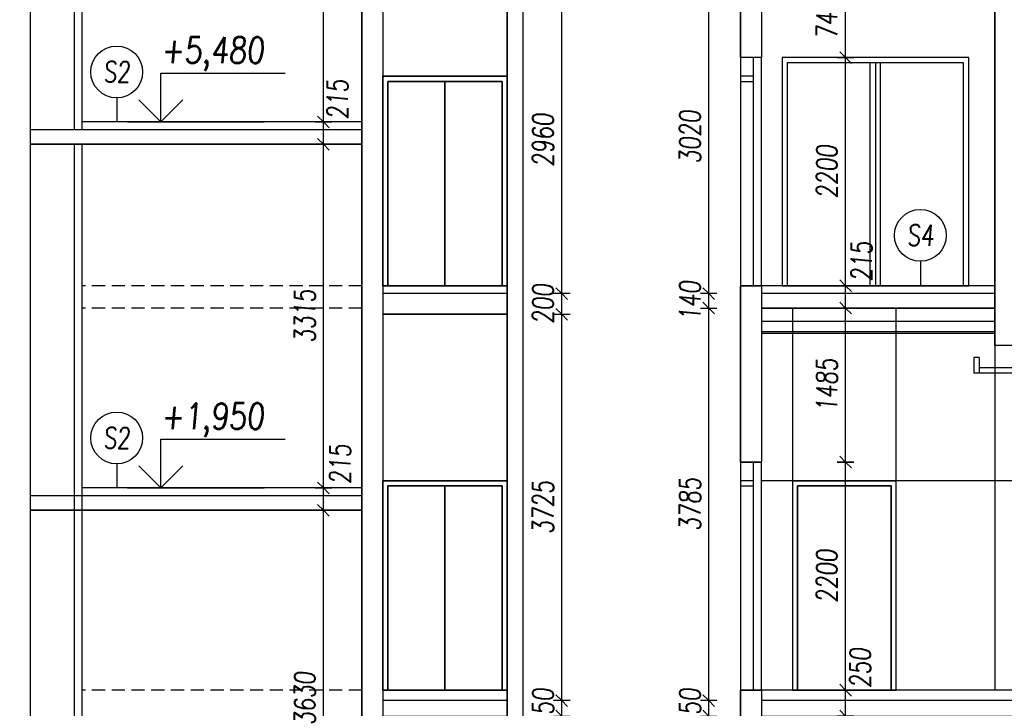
# Model space of a CAD drawing. Header units: millimetres. Extents: x -24606338 to 439687, y 151354 to 480404.
# Tile 23 of 93: x 261712 to 271204, y 187657 to 194298. Entities that reach past the tile are written whole.
import ezdxf
from ezdxf.enums import TextEntityAlignment as Align

# ---------------------------------------------------------------- set-up
doc = ezdxf.new("R2010")
doc.units = ezdxf.units.MM
doc.linetypes.add('ČERCHOVANÁ', pattern=[25.4, 12.7, -6.35, 0, -6.35])
doc.linetypes.add('ČÁRKOVANÁ', pattern=[19.05, 12.7, -6.35])
for name, color, linetype in [('DVERE', 4, 'Continuous'), ('KOTY', 7, 'Continuous'), ('NOVÁ INTERIERY', 240, 'Continuous'), ('OSY', 7, 'Continuous'), ('TENKA', 4, 'Continuous'), ('TLUSTA', 2, 'Continuous'), ('ŽB', 3, 'Continuous')]:
    doc.layers.add(name, color=color, linetype=linetype)
doc.styles.add('CS-ROMANS', font='romans.shx', dxfattribs={"width": 0.75, "oblique": 5})
doc.styles.add('CS-ROMANS_100', font='romans.shx', dxfattribs={"width": 0.75, "oblique": 5, "height": 200})
doc.styles.add('ROMANS', font='romans.shx', dxfattribs={"width": 0.75, "oblique": 5, "height": 200})
doc.dimstyles.new('A_KÓTA_100', dxfattribs={"dimtxt": 200, "dimasz": 4, "dimexe": 100, "dimexo": 1500, "dimgap": 80, "dimtad": 1, "dimdec": 0, "dimdsep": 46, "dimtxsty": 'CS-ROMANS_100', "dimblk": 'KOT_CARA20', "dimcen": 90, "dimse1": 1, "dimse2": 1, "dimclrd": 256, "dimclre": 256, "dimclrt": 256, "dimadec": 0, "dimazin": 0, "dimtfac": 1, "dimtdec": 0, "dimtix": 1, "dimtmove": 2, "dimatfit": 3, "dimldrblk": 'OBLIQUE', "dimfxl": 1, "dimfxlon": 1, "dimtolj": 1, "dimarcsym": 0})

# ---------------------------------------------------------------- blocks, each defined once
blk = doc.blocks.new('VÝŠKOVÁ KÓTA 1')
at = {"ltscale": 0.25}
for p, q in [((0, 3.758), (9.586, 3.758)), ((0, 0), (0, 3.758)), ((0, 0), (-1.697, 1.697)), ((0, 0), (1.697, 1.697))]:
    blk.add_line(p, q, dxfattribs=at)
at = {"style": 'ROMANS', "oblique": 5, "width": 0.8}
blk.add_attdef('VÝŠKA', (0, 4.539), '', height=2, dxfattribs=at)
blk = doc.blocks.new('KOT_CARA20')
for p, q in [((0, 0), (-14.1, -14.1)), ((0, 20), (0, -20)), ((0, 0), (14.1, 14.1))]:
    blk.add_line(p, q)
blk = doc.blocks.new('*D2804')
at = {"layer": 'Defpoints', "color": 0, "transparency": 16777216}
for p in [(264639.9, 189567.2), (265011.8, 189567.2), (265011.8, 185937.2)]:
    blk.add_point(p, dxfattribs=at)
at = {"layer": 'KOTY', "lineweight": -2, "transparency": 16777216}
blk.add_line((264639.9, 185941.2), (264639.9, 189563.2), dxfattribs=at)
at = {"layer": 'KOTY', "lineweight": -2, "transparency": 16777216, "xscale": 4, "yscale": 4, "zscale": 4}
for p, rotation in [((264639.9, 189567.2), 90), ((264639.9, 185937.2), 270)]:
    blk.add_blockref('KOT_CARA20', p, dxfattribs=dict(at, rotation=rotation))
at = {"layer": 'KOTY', "transparency": 16777216, "insert": (264459.9, 187752.2), "char_height": 200, "attachment_point": 5, "rotation": 90, "style": 'CS-ROMANS_100'}
blk.add_mtext('\\A1;3630', dxfattribs=at)
blk = doc.blocks.new('_OBLIQUE')
at = {"color": 0, "linetype": 'ByBlock', "ltscale": 15}
blk.add_line((-0.5, -0.5), (0.5, 0.5), dxfattribs=at)
blk = doc.blocks.new('*D2805')
at = {"layer": 'Defpoints', "color": 0, "transparency": 16777216}
for p in [(264639.9, 189782.2), (265011.8, 189782.2), (265011.8, 189567.2)]:
    blk.add_point(p, dxfattribs=at)
at = {"layer": 'KOTY', "lineweight": -2, "transparency": 16777216}
blk.add_line((264639.9, 189571.2), (264639.9, 189778.2), dxfattribs=at)
at = {"layer": 'KOTY', "lineweight": -2, "transparency": 16777216, "xscale": 4, "yscale": 4, "zscale": 4}
for p, rotation in [((264639.9, 189782.2), 90), ((264639.9, 189567.2), 270)]:
    blk.add_blockref('KOT_CARA20', p, dxfattribs=dict(at, rotation=rotation))
at = {"layer": 'KOTY', "transparency": 16777216, "insert": (264800.2, 190011.4), "char_height": 200, "attachment_point": 5, "rotation": 90, "style": 'CS-ROMANS_100'}
blk.add_mtext('\\A1;215', dxfattribs=at)
blk = doc.blocks.new('*D2806')
at = {"layer": 'Defpoints', "color": 0, "transparency": 16777216}
for p in [(264639.9, 193097.2), (265011.8, 193097.2), (265011.8, 189782.2)]:
    blk.add_point(p, dxfattribs=at)
at = {"layer": 'KOTY', "lineweight": -2, "transparency": 16777216}
blk.add_line((264639.9, 189786.2), (264639.9, 193093.2), dxfattribs=at)
at = {"layer": 'KOTY', "lineweight": -2, "transparency": 16777216, "xscale": 4, "yscale": 4, "zscale": 4}
for p, rotation in [((264639.9, 193097.2), 90), ((264639.9, 189782.2), 270)]:
    blk.add_blockref('KOT_CARA20', p, dxfattribs=dict(at, rotation=rotation))
at = {"layer": 'KOTY', "transparency": 16777216, "insert": (264459.9, 191439.7), "char_height": 200, "attachment_point": 5, "rotation": 90, "style": 'CS-ROMANS_100'}
blk.add_mtext('\\A1;3315', dxfattribs=at)
blk = doc.blocks.new('*D2807')
at = {"layer": 'Defpoints', "color": 0, "transparency": 16777216}
for p in [(264639.9, 193312.2), (265011.8, 193312.2), (265011.8, 193097.2)]:
    blk.add_point(p, dxfattribs=at)
at = {"layer": 'KOTY', "lineweight": -2, "transparency": 16777216}
blk.add_line((264639.9, 193101.2), (264639.9, 193308.2), dxfattribs=at)
at = {"layer": 'KOTY', "lineweight": -2, "transparency": 16777216, "xscale": 4, "yscale": 4, "zscale": 4}
for p, rotation in [((264639.9, 193312.2), 90), ((264639.9, 193097.2), 270)]:
    blk.add_blockref('KOT_CARA20', p, dxfattribs=dict(at, rotation=rotation))
at = {"layer": 'KOTY', "transparency": 16777216, "insert": (264776.1, 193529), "char_height": 200, "attachment_point": 5, "rotation": 90, "style": 'CS-ROMANS_100'}
blk.add_mtext('\\A1;215', dxfattribs=at)
blk = doc.blocks.new('*D2808')
at = {"layer": 'Defpoints', "color": 0, "transparency": 16777216}
for p in [(264639.9, 196257.2), (265011.8, 196257.2), (265011.8, 193312.2)]:
    blk.add_point(p, dxfattribs=at)
at = {"layer": 'KOTY', "lineweight": -2, "transparency": 16777216}
blk.add_line((264639.9, 193316.2), (264639.9, 196253.2), dxfattribs=at)
at = {"layer": 'KOTY', "lineweight": -2, "transparency": 16777216, "xscale": 4, "yscale": 4, "zscale": 4}
for p, rotation in [((264639.9, 196257.2), 90), ((264639.9, 193312.2), 270)]:
    blk.add_blockref('KOT_CARA20', p, dxfattribs=dict(at, rotation=rotation))
at = {"layer": 'KOTY', "transparency": 16777216, "insert": (264459.9, 194784.7), "char_height": 200, "attachment_point": 5, "rotation": 90, "style": 'CS-ROMANS_100'}
blk.add_mtext('\\A1;2945', dxfattribs=at)
blk = doc.blocks.new('*D2846')
at = {"layer": 'Defpoints', "color": 0, "transparency": 16777216}
for p in [(268861.8, 187832.2), (269674.2, 187832.2), (268861.8, 187582.2)]:
    blk.add_point(p, dxfattribs=at)
at = {"layer": 'KOTY', "lineweight": -2, "transparency": 16777216}
blk.add_line((269674.2, 187586.2), (269674.2, 187828.2), dxfattribs=at)
at = {"layer": 'KOTY', "lineweight": -2, "transparency": 16777216, "xscale": 4, "yscale": 4, "zscale": 4}
for p, rotation in [((269674.2, 187832.2), 90), ((269674.2, 187582.2), 270)]:
    blk.add_blockref('KOT_CARA20', p, dxfattribs=dict(at, rotation=rotation))
at = {"layer": 'KOTY', "transparency": 16777216, "insert": (269814.4, 188045.6), "char_height": 200, "attachment_point": 5, "rotation": 90, "style": 'CS-ROMANS_100'}
blk.add_mtext('\\A1;250', dxfattribs=at)
blk = doc.blocks.new('*D2847')
at = {"layer": 'Defpoints', "color": 0, "transparency": 16777216}
for p in [(268861.8, 190032.2), (269674.2, 190032.2), (268861.8, 187832.2)]:
    blk.add_point(p, dxfattribs=at)
at = {"layer": 'KOTY', "lineweight": -2, "transparency": 16777216}
blk.add_line((269674.2, 187836.2), (269674.2, 190028.2), dxfattribs=at)
at = {"layer": 'KOTY', "lineweight": -2, "transparency": 16777216, "xscale": 4, "yscale": 4, "zscale": 4}
for p, rotation in [((269674.2, 190032.2), 90), ((269674.2, 187832.2), 270)]:
    blk.add_blockref('KOT_CARA20', p, dxfattribs=dict(at, rotation=rotation))
at = {"layer": 'KOTY', "transparency": 16777216, "insert": (269494.2, 188932.2), "char_height": 200, "attachment_point": 5, "rotation": 90, "style": 'CS-ROMANS_100'}
blk.add_mtext('\\A1;2200', dxfattribs=at)
blk = doc.blocks.new('*D2848')
at = {"layer": 'Defpoints', "color": 0, "transparency": 16777216}
for p in [(268861.8, 191517.2), (269674.2, 191517.2), (268861.8, 190032.2)]:
    blk.add_point(p, dxfattribs=at)
at = {"layer": 'KOTY', "lineweight": -2, "transparency": 16777216}
blk.add_line((269674.2, 190036.2), (269674.2, 191513.2), dxfattribs=at)
at = {"layer": 'KOTY', "lineweight": -2, "transparency": 16777216, "xscale": 4, "yscale": 4, "zscale": 4}
for p, rotation in [((269674.2, 191517.2), 90), ((269674.2, 190032.2), 270)]:
    blk.add_blockref('KOT_CARA20', p, dxfattribs=dict(at, rotation=rotation))
at = {"layer": 'KOTY', "transparency": 16777216, "insert": (269494.2, 190774.7), "char_height": 200, "attachment_point": 5, "rotation": 90, "style": 'CS-ROMANS_100'}
blk.add_mtext('\\A1;1485', dxfattribs=at)
blk = doc.blocks.new('*D2849')
at = {"layer": 'Defpoints', "color": 0, "transparency": 16777216}
for p in [(268861.8, 191732.2), (269674.2, 191732.2), (268861.8, 191517.2)]:
    blk.add_point(p, dxfattribs=at)
at = {"layer": 'KOTY', "lineweight": -2, "transparency": 16777216}
blk.add_line((269674.2, 191521.2), (269674.2, 191728.2), dxfattribs=at)
at = {"layer": 'KOTY', "lineweight": -2, "transparency": 16777216, "xscale": 4, "yscale": 4, "zscale": 4}
for p, rotation in [((269674.2, 191732.2), 90), ((269674.2, 191517.2), 270)]:
    blk.add_blockref('KOT_CARA20', p, dxfattribs=dict(at, rotation=rotation))
at = {"layer": 'KOTY', "transparency": 16777216, "insert": (269826.6, 191967), "char_height": 200, "attachment_point": 5, "rotation": 90, "style": 'CS-ROMANS_100'}
blk.add_mtext('\\A1;215', dxfattribs=at)
blk = doc.blocks.new('*D2850')
at = {"layer": 'Defpoints', "color": 0, "transparency": 16777216}
for p in [(268861.8, 193932.2), (269674.2, 193932.2), (268861.8, 191732.2)]:
    blk.add_point(p, dxfattribs=at)
at = {"layer": 'KOTY', "lineweight": -2, "transparency": 16777216}
blk.add_line((269674.2, 191736.2), (269674.2, 193928.2), dxfattribs=at)
at = {"layer": 'KOTY', "lineweight": -2, "transparency": 16777216, "xscale": 4, "yscale": 4, "zscale": 4}
for p, rotation in [((269674.2, 193932.2), 90), ((269674.2, 191732.2), 270)]:
    blk.add_blockref('KOT_CARA20', p, dxfattribs=dict(at, rotation=rotation))
at = {"layer": 'KOTY', "transparency": 16777216, "insert": (269494.2, 192832.2), "char_height": 200, "attachment_point": 5, "rotation": 90, "style": 'CS-ROMANS_100'}
blk.add_mtext('\\A1;2200', dxfattribs=at)
blk = doc.blocks.new('*D2851')
at = {"layer": 'Defpoints', "color": 0, "transparency": 16777216}
for p in [(268861.8, 194677.2), (269674.2, 194677.2), (268861.8, 193932.2)]:
    blk.add_point(p, dxfattribs=at)
at = {"layer": 'KOTY', "lineweight": -2, "transparency": 16777216}
blk.add_line((269674.2, 193936.2), (269674.2, 194673.2), dxfattribs=at)
at = {"layer": 'KOTY', "lineweight": -2, "transparency": 16777216, "xscale": 4, "yscale": 4, "zscale": 4}
for p, rotation in [((269674.2, 194677.2), 90), ((269674.2, 193932.2), 270)]:
    blk.add_blockref('KOT_CARA20', p, dxfattribs=dict(at, rotation=rotation))
at = {"layer": 'KOTY', "transparency": 16777216, "insert": (269494.2, 194304.7), "char_height": 200, "attachment_point": 5, "rotation": 90, "style": 'CS-ROMANS_100'}
blk.add_mtext('\\A1;745', dxfattribs=at)
blk = doc.blocks.new('*D3102')
at = {"layer": 'Defpoints', "color": 0, "transparency": 16777216}
for p in [(266209.6, 187732.2), (266937.1, 187732.2), (266184.8, 187582.2)]:
    blk.add_point(p, dxfattribs=at)
at = {"layer": 'KOTY', "lineweight": -2, "transparency": 16777216}
for p, q in [((266937.1, 187736.2), (266937.1, 187740.2)), ((266937.1, 187582.2), (266937.1, 187732.2)), ((266937.1, 187578.2), (266937.1, 187574.2))]:
    blk.add_line(p, q, dxfattribs=at)
at = {"layer": 'KOTY', "lineweight": -2, "transparency": 16777216, "xscale": 4, "yscale": 4, "zscale": 4}
for p, rotation in [((266937.1, 187732.2), 270), ((266937.1, 187582.2), 90)]:
    blk.add_blockref('KOT_CARA20', p, dxfattribs=dict(at, rotation=rotation))
at = {"layer": 'KOTY', "transparency": 16777216, "insert": (266757.1, 187657.2), "char_height": 200, "attachment_point": 5, "rotation": 90, "style": 'CS-ROMANS_100'}
blk.add_mtext('\\A1;150', dxfattribs=at)
blk = doc.blocks.new('*D3103')
at = {"layer": 'Defpoints', "color": 0, "transparency": 16777216}
for p in [(266257.3, 191457.2), (266937.1, 191457.2), (266209.6, 187732.2)]:
    blk.add_point(p, dxfattribs=at)
at = {"layer": 'KOTY', "lineweight": -2, "transparency": 16777216}
blk.add_line((266937.1, 187736.2), (266937.1, 191453.2), dxfattribs=at)
at = {"layer": 'KOTY', "lineweight": -2, "transparency": 16777216, "xscale": 4, "yscale": 4, "zscale": 4}
for p, rotation in [((266937.1, 191457.2), 90), ((266937.1, 187732.2), 270)]:
    blk.add_blockref('KOT_CARA20', p, dxfattribs=dict(at, rotation=rotation))
at = {"layer": 'KOTY', "transparency": 16777216, "insert": (266757.1, 189594.7), "char_height": 200, "attachment_point": 5, "rotation": 90, "style": 'CS-ROMANS_100'}
blk.add_mtext('\\A1;3725', dxfattribs=at)
blk = doc.blocks.new('*D3104')
at = {"layer": 'Defpoints', "color": 0, "transparency": 16777216}
for p in [(266292, 191657.2), (266937.1, 191657.2), (266257.3, 191457.2)]:
    blk.add_point(p, dxfattribs=at)
at = {"layer": 'KOTY', "lineweight": -2, "transparency": 16777216}
for p, q in [((266937.1, 191661.2), (266937.1, 191665.2)), ((266937.1, 191457.2), (266937.1, 191657.2)), ((266937.1, 191453.2), (266937.1, 191449.2))]:
    blk.add_line(p, q, dxfattribs=at)
at = {"layer": 'KOTY', "lineweight": -2, "transparency": 16777216, "xscale": 4, "yscale": 4, "zscale": 4}
for p, rotation in [((266937.1, 191657.2), 270), ((266937.1, 191457.2), 90)]:
    blk.add_blockref('KOT_CARA20', p, dxfattribs=dict(at, rotation=rotation))
at = {"layer": 'KOTY', "transparency": 16777216, "insert": (266757.1, 191557.2), "char_height": 200, "attachment_point": 5, "rotation": 90, "style": 'CS-ROMANS_100'}
blk.add_mtext('\\A1;200', dxfattribs=at)
blk = doc.blocks.new('*D3105')
at = {"layer": 'Defpoints', "color": 0, "transparency": 16777216}
for p in [(266330.1, 194617.2), (266937.1, 194617.2), (266292, 191657.2)]:
    blk.add_point(p, dxfattribs=at)
at = {"layer": 'KOTY', "lineweight": -2, "transparency": 16777216}
blk.add_line((266937.1, 191661.2), (266937.1, 194613.2), dxfattribs=at)
at = {"layer": 'KOTY', "lineweight": -2, "transparency": 16777216, "xscale": 4, "yscale": 4, "zscale": 4}
for p, rotation in [((266937.1, 194617.2), 90), ((266937.1, 191657.2), 270)]:
    blk.add_blockref('KOT_CARA20', p, dxfattribs=dict(at, rotation=rotation))
at = {"layer": 'KOTY', "transparency": 16777216, "insert": (266757.1, 193137.2), "char_height": 200, "attachment_point": 5, "rotation": 90, "style": 'CS-ROMANS_100'}
blk.add_mtext('\\A1;2960', dxfattribs=at)
blk = doc.blocks.new('*D3145')
at = {"layer": 'Defpoints', "color": 0, "transparency": 16777216}
for p in [(268354.2, 187732.2), (269090.7, 187732.2), (269100.7, 187582.2)]:
    blk.add_point(p, dxfattribs=at)
at = {"layer": 'KOTY', "lineweight": -2, "transparency": 16777216}
for p, q in [((268354.2, 187736.2), (268354.2, 187740.2)), ((268354.2, 187582.2), (268354.2, 187732.2)), ((268354.2, 187578.2), (268354.2, 187574.2))]:
    blk.add_line(p, q, dxfattribs=at)
at = {"layer": 'KOTY', "lineweight": -2, "transparency": 16777216, "xscale": 4, "yscale": 4, "zscale": 4}
for p, rotation in [((268354.2, 187732.2), 270), ((268354.2, 187582.2), 90)]:
    blk.add_blockref('KOT_CARA20', p, dxfattribs=dict(at, rotation=rotation))
at = {"layer": 'KOTY', "transparency": 16777216, "insert": (268174.2, 187657.2), "char_height": 200, "attachment_point": 5, "rotation": 90, "style": 'CS-ROMANS_100'}
blk.add_mtext('\\A1;150', dxfattribs=at)
blk = doc.blocks.new('*D3146')
at = {"layer": 'Defpoints', "color": 0, "transparency": 16777216}
for p in [(268354.2, 191517.2), (269034.2, 191517.2), (269090.7, 187732.2)]:
    blk.add_point(p, dxfattribs=at)
at = {"layer": 'KOTY', "lineweight": -2, "transparency": 16777216}
blk.add_line((268354.2, 187736.2), (268354.2, 191513.2), dxfattribs=at)
at = {"layer": 'KOTY', "lineweight": -2, "transparency": 16777216, "xscale": 4, "yscale": 4, "zscale": 4}
for p, rotation in [((268354.2, 191517.2), 90), ((268354.2, 187732.2), 270)]:
    blk.add_blockref('KOT_CARA20', p, dxfattribs=dict(at, rotation=rotation))
at = {"layer": 'KOTY', "transparency": 16777216, "insert": (268174.2, 189624.7), "char_height": 200, "attachment_point": 5, "rotation": 90, "style": 'CS-ROMANS_100'}
blk.add_mtext('\\A1;3785', dxfattribs=at)
blk = doc.blocks.new('*D3147')
at = {"layer": 'Defpoints', "color": 0, "transparency": 16777216}
for p in [(268354.2, 191657.2), (268995.1, 191657.2), (269034.2, 191517.2)]:
    blk.add_point(p, dxfattribs=at)
at = {"layer": 'KOTY', "lineweight": -2, "transparency": 16777216}
for p, q in [((268354.2, 191661.2), (268354.2, 191665.2)), ((268354.2, 191517.2), (268354.2, 191657.2)), ((268354.2, 191513.2), (268354.2, 191509.2))]:
    blk.add_line(p, q, dxfattribs=at)
at = {"layer": 'KOTY', "lineweight": -2, "transparency": 16777216, "xscale": 4, "yscale": 4, "zscale": 4}
for p, rotation in [((268354.2, 191657.2), 270), ((268354.2, 191517.2), 90)]:
    blk.add_blockref('KOT_CARA20', p, dxfattribs=dict(at, rotation=rotation))
at = {"layer": 'KOTY', "transparency": 16777216, "insert": (268174.2, 191587.2), "char_height": 200, "attachment_point": 5, "rotation": 90, "style": 'CS-ROMANS_100'}
blk.add_mtext('\\A1;140', dxfattribs=at)
blk = doc.blocks.new('*D3148')
at = {"layer": 'Defpoints', "color": 0, "transparency": 16777216}
for p in [(268354.2, 194677.2), (269045.4, 194677.2), (268995.1, 191657.2)]:
    blk.add_point(p, dxfattribs=at)
at = {"layer": 'KOTY', "lineweight": -2, "transparency": 16777216}
blk.add_line((268354.2, 191661.2), (268354.2, 194673.2), dxfattribs=at)
at = {"layer": 'KOTY', "lineweight": -2, "transparency": 16777216, "xscale": 4, "yscale": 4, "zscale": 4}
for p, rotation in [((268354.2, 194677.2), 90), ((268354.2, 191657.2), 270)]:
    blk.add_blockref('KOT_CARA20', p, dxfattribs=dict(at, rotation=rotation))
at = {"layer": 'KOTY', "transparency": 16777216, "insert": (268174.2, 193167.2), "char_height": 200, "attachment_point": 5, "rotation": 90, "style": 'CS-ROMANS_100'}
blk.add_mtext('\\A1;3020', dxfattribs=at)
blk = doc.blocks.new('*D3231')
at = {"layer": 'Defpoints', "color": 0, "transparency": 16777216}
for p in [(270895.9, 253754.2), (281915.1, 253754.2), (277973.8, 191457.2)]:
    blk.add_point(p, dxfattribs=at)
at = {"layer": 'KOTY', "lineweight": -2, "transparency": 16777216}
blk.add_line((281915.1, 191461.2), (281915.1, 253750.2), dxfattribs=at)
at = {"layer": 'KOTY', "lineweight": -2, "transparency": 16777216, "xscale": 4, "yscale": 4, "zscale": 4}
for p, rotation in [((281915.1, 253754.2), 90), ((281915.1, 191457.2), 270)]:
    blk.add_blockref('KOT_CARA20', p, dxfattribs=dict(at, rotation=rotation))
at = {"layer": 'KOTY', "transparency": 16777216, "insert": (281735.1, 222605.7), "char_height": 200, "attachment_point": 5, "rotation": 90, "style": 'CS-ROMANS_100'}
blk.add_mtext('\\A1;62297', dxfattribs=at)

msp = doc.modelspace()

# ---------------------------------------------------------------- linework, layer by layer
at = {"layer": 'DVERE'}
for points in [[(269061.809, 191732.158), (270861.809, 191732.158), (270861.809, 193932.158), (269061.809, 193932.158)], [(269061.809, 191732.158), (270861.809, 191732.158), (270861.809, 193932.158), (269061.809, 193932.158)], [(265211.809, 191732.158), (266411.809, 191732.158), (266411.809, 193752.158), (265211.809, 193752.158)], [(265261.809, 191732.158), (266361.809, 191732.158), (266361.809, 193702.158), (265261.809, 193702.158)], [(269161.809, 189852.158), (270161.809, 189852.158), (270161.809, 191517.158), (269161.809, 191517.158)], [(265211.809, 187832.158), (266411.809, 187832.158), (266411.809, 189852.158), (265211.809, 189852.158)], [(269161.809, 187832.158), (270161.809, 187832.158), (270161.809, 189852.158), (269161.809, 189852.158)], [(265261.809, 187832.158), (266361.809, 187832.158), (266361.809, 189802.158), (265261.809, 189802.158)], [(269211.809, 187832.158), (270111.809, 187832.158), (270111.809, 189802.158), (269211.809, 189802.158)]]:
    msp.add_lwpolyline(points, close=True, dxfattribs=at)
msp.add_lwpolyline([(277361.809, 189852.158), (268861.809, 189852.158)], dxfattribs=at)
at = {"layer": 'KOTY'}
for p, q in [((262646.843, 193544.118), (262646.843, 193312.158)), ((270395.064, 191968.146), (270395.064, 191736.186)), ((262646.843, 190014.118), (262646.843, 189782.158))]:
    msp.add_line(p, q, dxfattribs=at)
at = {"layer": 'KOTY', "linetype": 'ByBlock'}
for p, q in [((262750.672, 193312.158), (264067.766, 193312.158)), ((262750.672, 189782.158), (264067.766, 189782.158))]:
    msp.add_line(p, q, dxfattribs=at)
at = {"layer": 'KOTY', "ltscale": 20}
for centre in [(262646.843, 193794.118), (270395.064, 192218.146), (262646.843, 190264.118)]:
    msp.add_circle(centre, 250, dxfattribs=at)
at = {"layer": 'NOVÁ INTERIERY'}
for p, q in [((269911.809, 191732.158), (269911.809, 193882.158)), ((269961.809, 193882.158), (269961.809, 191732.158)), ((270011.809, 191732.158), (270011.809, 193882.158))]:
    msp.add_line(p, q, dxfattribs=at)
for points in [[(269061.809, 191732.158), (270861.809, 191732.158), (270861.809, 193932.158), (269061.809, 193932.158)], [(269111.809, 191732.158), (270811.809, 191732.158), (270811.809, 193882.158), (269111.809, 193882.158)], [(265211.809, 193752.158), (266411.809, 193752.158), (266411.809, 191732.158), (265211.809, 191732.158)], [(265261.809, 193702.158), (265811.809, 193702.158), (265811.809, 191732.158), (265261.809, 191732.158)], [(265811.809, 193702.158), (266361.809, 193702.158), (266361.809, 191732.158), (265811.809, 191732.158)], [(265211.809, 189852.158), (266411.809, 189852.158), (266411.809, 187832.158), (265211.809, 187832.158)], [(269161.809, 187832.158), (270161.809, 187832.158), (270161.809, 189852.158), (269161.809, 189852.158)], [(265261.809, 189802.158), (265811.809, 189802.158), (265811.809, 187832.158), (265261.809, 187832.158)], [(265811.809, 189802.158), (266361.809, 189802.158), (266361.809, 187832.158), (265811.809, 187832.158)], [(269211.809, 189802.158), (270111.809, 189802.158), (270111.809, 187832.158), (269211.809, 187832.158)]]:
    msp.add_lwpolyline(points, close=True, dxfattribs=at)
for points in [[(271111.809, 191387.158), (268861.809, 191387.158)], [(271111.809, 191287.158), (268861.809, 191287.158)], [(271111.809, 191272.158), (268861.809, 191272.158)]]:
    msp.add_lwpolyline(points, dxfattribs=at)
at = {"layer": 'OSY', "linetype": 'ČERCHOVANÁ', "ltscale": 25}
for p, q in [((265011.809, 251607.158), (265011.809, 174688.935)), ((265011.809, 200096.024), (265011.809, 191318.616))]:
    msp.add_line(p, q, dxfattribs=at)
at = {"layer": 'TENKA'}
for points in [[(268661.809, 191732.158), (268861.809, 191732.158), (268861.809, 193932.158), (268661.809, 193932.158)], [(268661.809, 193702.158), (268786.809, 193702.158), (268786.809, 193752.158), (268661.809, 193752.158)], [(268661.809, 187832.158), (268861.809, 187832.158), (268861.809, 190032.158), (268661.809, 190032.158)], [(268661.809, 189802.158), (268786.809, 189802.158), (268786.809, 189852.158), (268661.809, 189852.158)]]:
    msp.add_lwpolyline(points, close=True, dxfattribs=at)
for points in [[(268786.809, 191732.158), (268786.809, 193932.158)], [(265011.809, 193237.158), (262311.809, 193237.158)], [(266411.809, 191657.158), (265211.809, 191657.158)], [(268861.809, 191732.158), (268861.809, 191657.158)], [(271111.809, 191657.158), (268861.809, 191657.158)], [(271111.809, 191157.158), (271111.809, 187832.158)], [(270911.809, 191039.158), (270911.809, 190889.158)], [(270961.809, 191039.158), (270911.809, 191039.158)], [(270911.809, 191039.158), (270911.809, 190889.158)], [(270961.809, 191039.158), (270961.809, 190889.158)], [(270961.809, 191039.158), (270961.809, 190889.158)], [(277861.809, 190889.158), (270911.809, 190889.158)], [(277861.809, 190889.158), (270911.809, 190889.158)], [(272461.809, 190939.158), (270961.809, 190939.158)], [(272461.809, 190939.158), (270961.809, 190939.158)], [(268786.809, 187832.158), (268786.809, 190032.158)], [(265011.809, 189707.158), (262311.809, 189707.158)], [(266411.809, 187732.158), (265211.809, 187732.158)], [(277861.809, 187732.158), (268861.809, 187732.158)]]:
    msp.add_lwpolyline(points, dxfattribs=at)
at = {"layer": 'TENKA', "linetype": 'ČÁRKOVANÁ', "ltscale": 10}
for points in [[(265011.809, 191732.158), (262311.809, 191732.158)], [(265011.809, 191517.158), (262311.809, 191517.158)], [(265011.809, 187832.158), (262311.809, 187832.158)], [(265011.809, 187832.158), (262311.809, 187832.158)]]:
    msp.add_lwpolyline(points, dxfattribs=at)
at = {"layer": 'TLUSTA'}
for points in [[(261811.809, 249627.158), (261811.809, 179302.158)], [(265011.809, 249627.158), (265011.809, 179112.158)], [(265011.809, 249627.158), (265011.809, 179112.158)], [(265211.809, 249627.158), (265211.809, 179302.158)], [(266411.809, 249627.158), (266411.809, 179302.158)], [(266561.809, 249627.158), (266561.809, 179352.158)], [(271111.809, 245392.158), (271111.809, 191157.158)], [(262236.809, 196257.158), (262236.809, 193237.158)], [(262311.809, 196257.158), (262311.809, 193237.158)], [(268661.809, 194892.158), (268661.809, 193932.158)], [(268861.809, 194677.158), (268861.809, 193932.158)], [(268861.809, 193932.158), (268661.809, 193932.158)], [(265011.809, 193312.158), (262311.809, 193312.158)], [(262311.809, 193237.158), (261811.809, 193237.158)], [(265011.809, 193097.158), (261811.809, 193097.158)], [(262236.809, 193097.158), (262236.809, 185862.158)], [(262311.809, 193097.158), (262311.809, 185862.158)], [(266411.809, 191732.158), (265211.809, 191732.158)], [(268661.809, 191732.158), (268661.809, 190032.158)], [(271111.809, 191732.158), (268661.809, 191732.158)], [(268861.809, 191732.158), (268861.809, 190032.158)], [(271111.809, 191517.158), (268861.809, 191517.158)], [(266411.809, 191457.158), (265211.809, 191457.158)], [(271311.809, 191157.158), (271111.809, 191157.158)], [(268661.809, 190032.158), (268861.809, 190032.158)], [(265011.809, 189782.158), (262311.809, 189782.158)], [(262311.809, 189707.158), (261811.809, 189707.158)], [(265011.809, 189567.158), (261811.809, 189567.158)], [(266411.809, 187832.158), (265211.809, 187832.158)], [(277861.809, 187832.158), (268661.809, 187832.158)], [(268661.809, 187832.158), (268661.809, 184762.158)], [(268861.809, 187832.158), (268861.809, 184762.158)]]:
    msp.add_lwpolyline(points, dxfattribs=at)
at = {"layer": 'ŽB'}
for points in [[(265011.809, 249627.158), (265211.809, 249627.158), (265211.809, 179302.158), (265011.809, 179302.158)], [(266411.809, 249627.158), (266561.809, 249627.158), (266561.809, 179352.158), (266411.809, 179352.158)], [(271111.809, 245392.158), (271311.809, 245392.158), (271311.809, 191157.158), (271111.809, 191157.158)], [(261611.809, 245237.158), (261811.809, 245237.158), (261811.809, 179302.158), (261611.809, 179302.158)], [(268661.809, 194892.158), (268861.809, 194892.158), (268861.809, 193932.158), (268661.809, 193932.158)], [(261811.809, 193097.158), (265011.809, 193097.158), (265011.809, 193237.158), (261811.809, 193237.158)], [(265211.809, 191457.158), (266411.809, 191457.158), (266411.809, 191657.158), (265211.809, 191657.158)], [(268661.809, 191732.158), (268861.809, 191732.158), (268861.809, 190032.158), (268661.809, 190032.158)], [(268861.809, 191517.158), (271111.809, 191517.158), (271111.809, 191657.158), (268861.809, 191657.158)], [(261811.809, 189567.158), (265011.809, 189567.158), (265011.809, 189707.158), (261811.809, 189707.158)], [(268661.809, 187832.158), (268861.809, 187832.158), (268861.809, 184762.158), (268661.809, 184762.158)], [(265211.809, 187582.158), (266411.809, 187582.158), (266411.809, 187732.158), (265211.809, 187732.158)], [(268861.809, 187582.158), (277861.809, 187582.158), (277861.809, 187732.158), (268861.809, 187732.158)]]:
    msp.add_lwpolyline(points, close=True, dxfattribs=at)

# ---------------------------------------------------------------- block references
at = {"layer": 'KOTY', "xscale": 125, "yscale": 125, "zscale": 125}
for p, values in [((263073.646, 193312.158), {'VÝŠKA': '+5,480'}), ((263073.646, 189782.158), {'VÝŠKA': '+1,950'})]:
    msp.add_blockref('VÝŠKOVÁ KÓTA 1', p, dxfattribs=at).add_auto_attribs(values)

# ---------------------------------------------------------------- texts
at = {"layer": 'KOTY', "ltscale": 20, "style": 'CS-ROMANS', "oblique": 5, "width": 0.75}
for s, p in [('S2', (262646.843, 193794.118)), ('S4', (270395.064, 192218.146)), ('S2', (262646.843, 190264.118))]:
    msp.add_text(s, height=200, dxfattribs=at).set_placement(p, align=Align.MIDDLE)

# ---------------------------------------------------------------- dimensions: what is measured, and where the dimension line sits
at = {"layer": 'KOTY'}
for base, p1, p2, picture, middle in [((281915.056, 253754.158), (277973.796, 191457.158), (270895.946, 253754.158), '*D3231', (281735.056, 222605.658)), ((264639.861, 196257.158), (265011.809, 193312.158), (265011.809, 196257.158), '*D2808', (264459.861, 194784.658)), ((268354.17, 194677.158), (268995.061, 191657.158), (269045.366, 194677.158), '*D3148', (268174.17, 193167.158)), ((269674.157, 194677.158), (268861.809, 193932.158), (268861.809, 194677.158), '*D2851', (269494.157, 194304.658)), ((266937.071, 194617.158), (266292.018, 191657.158), (266330.069, 194617.158), '*D3105', (266757.071, 193137.158)), ((269674.157, 193932.158), (268861.809, 191732.158), (268861.809, 193932.158), '*D2850', (269494.157, 192832.158)), ((264639.861, 193097.158), (265011.809, 189782.158), (265011.809, 193097.158), '*D2806', (264459.861, 191439.658)), ((266937.071, 191657.158), (266257.25, 191457.158), (266292.018, 191657.158), '*D3104', (266757.071, 191557.158)), ((268354.17, 191657.158), (269034.226, 191517.158), (268995.061, 191657.158), '*D3147', (268174.17, 191587.158)), ((268354.17, 191517.158), (269090.746, 187732.158), (269034.226, 191517.158), '*D3146', (268174.17, 189624.658)), ((269674.157, 191517.158), (268861.809, 190032.158), (268861.809, 191517.158), '*D2848', (269494.157, 190774.658)), ((266937.071, 191457.158), (266209.642, 187732.158), (266257.25, 191457.158), '*D3103', (266757.071, 189594.658)), ((269674.157, 190032.158), (268861.809, 187832.158), (268861.809, 190032.158), '*D2847', (269494.157, 188932.158)), ((264639.861, 189567.158), (265011.809, 185937.158), (265011.809, 189567.158), '*D2804', (264459.861, 187752.158)), ((266937.071, 187732.158), (266184.841, 187582.158), (266209.642, 187732.158), '*D3102', (266757.071, 187657.158)), ((268354.17, 187732.158), (269100.713, 187582.158), (269090.746, 187732.158), '*D3145', (268174.17, 187657.158))]:
    dim = msp.add_linear_dim(base=base, p1=p1, p2=p2, angle=90, dimstyle='A_KÓTA_100', dxfattribs=at)
    dim.commit()
    dim.dimension.update_dxf_attribs({"geometry": picture, "text_midpoint": middle})
for base, p1, p2, picture, middle in [((264639.861, 193312.158), (265011.809, 193097.158), (265011.809, 193312.158), '*D2807', (264776.109, 193528.969)), ((269674.157, 191732.158), (268861.809, 191517.158), (268861.809, 191732.158), '*D2849', (269826.643, 191966.996)), ((264639.861, 189782.158), (265011.809, 189567.158), (265011.809, 189782.158), '*D2805', (264800.23, 190011.379)), ((269674.157, 187832.158), (268861.809, 187582.158), (268861.809, 187832.158), '*D2846', (269814.434, 188045.64))]:
    dim = msp.add_linear_dim(base=base, p1=p1, p2=p2, angle=90, dimstyle='A_KÓTA_100', dxfattribs=at)
    dim.commit()
    dim.dimension.update_dxf_attribs({"geometry": picture, "text_midpoint": middle, "dimtype": 160})

doc.saveas('drawing.dxf')
